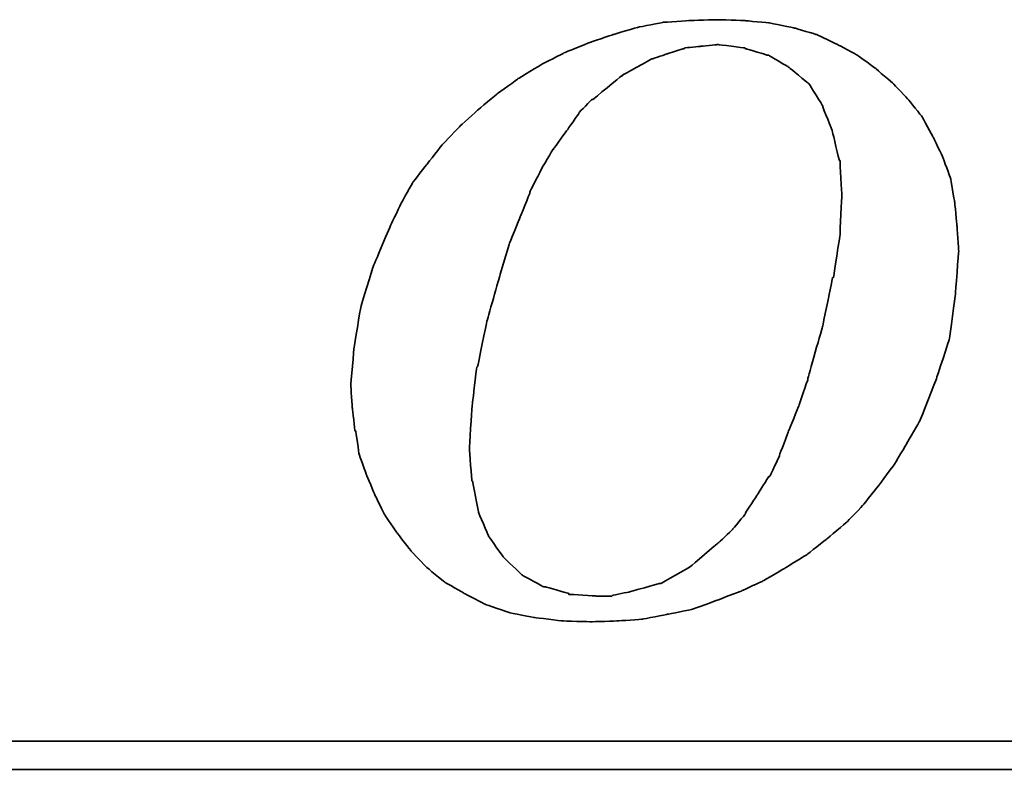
# Model space of a CAD drawing. Header units: millimetres. Extents: x 560 to 1081, y 594 to 775.
# Tile 33 of 50: x 944 to 956, y 646 to 656. Entities that reach past the tile are written whole.
import ezdxf

# ---------------------------------------------------------------- set-up
doc = ezdxf.new("R2010")
doc.units = ezdxf.units.MM
doc.layers.add('DIM', color=4, linetype='Continuous')
doc.layers.add('layer 1', color=7, linetype='Continuous')

# ---------------------------------------------------------------- blocks, each defined once
blk = doc.blocks.new('TBI MOTION logo(完整正式版)')
at = {"layer": 'layer 1', "color": 22, "lineweight": 35}
for points, knots in [([(-11.34375, -6.98375), (-11.34375, -6.98375), (-10.91375, -7.43875), (-10.91375, -7.43875), (-10.91375, -7.43875), (-10.91375, -7.43875), (-10.38625, -7.87125), (-10.38625, -7.87125), (-10.38625, -7.87125), (-10.38625, -7.87125), (-9.81125, -8.20375), (-9.81125, -8.20375), (-9.81125, -8.20375), (-9.81125, -8.20375), (-9.21125, -8.51875), (-9.21125, -8.51875), (-9.21125, -8.51875), (-9.21125, -8.51875), (-8.51625, -8.75875), (-8.51625, -8.75875), (-8.51625, -8.75875), (-8.51625, -8.75875), (-7.77125, -8.90375), (-7.77125, -8.90375), (-7.77125, -8.90375), (-7.77125, -8.90375), (-6.97875, -8.99875), (-6.97875, -8.99875), (-6.97875, -8.99875), (-6.97875, -8.99875), (-6.14125, -9.02375), (-6.14125, -9.02375), (-6.14125, -9.02375), (-6.14125, -9.02375), (-5.37125, -8.99875), (-5.37125, -8.99875), (-5.37125, -8.99875), (-5.37125, -8.99875), (-4.65375, -8.94875), (-4.65375, -8.94875), (-4.65375, -8.94875), (-4.65375, -8.94875), (-3.93375, -8.80625), (-3.93375, -8.80625), (-3.93375, -8.80625), (-3.93375, -8.80625), (-3.21375, -8.66375), (-3.21375, -8.66375), (-3.21375, -8.66375), (-3.21375, -8.66375), (-2.49375, -8.39875), (-2.49375, -8.39875), (-2.49375, -8.39875), (-2.49375, -8.39875), (-1.79875, -8.13375), (-1.79875, -8.13375), (-1.79875, -8.13375), (-1.79875, -8.13375), (-1.17375, -7.84375), (-1.17375, -7.84375), (-1.17375, -7.84375), (-1.17375, -7.84375), (-0.52375, -7.46375), (-0.52375, -7.46375), (-0.52375, -7.46375), (-0.52375, -7.46375), (0.10124, -7.07875), (0.10124, -7.07875), (0.10124, -7.07875), (0.10124, -7.07875), (0.67625, -6.62375), (0.67625, -6.62375), (0.67625, -6.62375), (0.67625, -6.62375), (1.24874, -6.14375), (1.24874, -6.14375), (1.24874, -6.14375), (1.24874, -6.14375), (1.72874, -5.64125), (1.72874, -5.64125), (1.72874, -5.64125), (1.72874, -5.64125), (2.18624, -5.06375), (2.18624, -5.06375), (2.18624, -5.06375), (2.18624, -5.06375), (2.61625, -4.48874), (2.61625, -4.48874), (2.61625, -4.48874), (2.61625, -4.48874), (3.00125, -3.83874), (3.00125, -3.83874), (3.00125, -3.83874), (3.00125, -3.83874), (3.36124, -3.21374), (3.36124, -3.21374), (3.36124, -3.21374), (3.36124, -3.21374), (3.84374, -1.99125), (3.84374, -1.99125), (3.84374, -1.99125), (3.84374, -1.99125), (4.22625, -0.81875), (4.22625, -0.81875), (4.22625, -0.81875), (4.22625, -0.81875), (4.39125, 0.45624), (4.39125, 0.45624), (4.39125, 0.45624), (4.39125, 0.45624), (4.48874, 1.70124), (4.48874, 1.70124), (4.48874, 1.70124), (4.48874, 1.70124), (4.43874, 2.44625), (4.43874, 2.44625), (4.43874, 2.44625), (4.43874, 2.44625), (4.36874, 3.14125), (4.36874, 3.14125), (4.36874, 3.14125), (4.36874, 3.14125), (4.25125, 3.81125), (4.25125, 3.81125), (4.25125, 3.81125), (4.25125, 3.81125), (4.03124, 4.41125), (4.03124, 4.41125), (4.03124, 4.41125), (4.03124, 4.41125), (3.74374, 5.01125), (3.74374, 5.01125), (3.74374, 5.01125), (3.74374, 5.01125), (3.43124, 5.58875), (3.43124, 5.58875), (3.43124, 5.58875), (3.43124, 5.58875), (3.02625, 6.09125), (3.02625, 6.09125), (3.02625, 6.09125), (3.02625, 6.09125), (2.59374, 6.54875), (2.59374, 6.54875), (2.59374, 6.54875), (2.59374, 6.54875), (2.09124, 6.98125), (2.09124, 6.98125), (2.09124, 6.98125), (2.09124, 6.98125), (1.56124, 7.36625), (1.56124, 7.36625), (1.56124, 7.36625), (1.56124, 7.36625), (0.98624, 7.67625), (0.98624, 7.67625), (0.98624, 7.67625), (0.98624, 7.67625), (0.38624, 7.96375), (0.38624, 7.96375), (0.38624, 7.96375), (0.38624, 7.96375), (-0.25875, 8.15625), (-0.25875, 8.15625), (-0.25875, 8.15625), (-0.25875, 8.15625), (-0.98125, 8.30125), (-0.98125, 8.30125), (-0.98125, 8.30125), (-0.98125, 8.30125), (-1.70124, 8.37125), (-1.70124, 8.37125), (-1.70124, 8.37125), (-1.70124, 8.37125), (-2.49375, 8.39624), (-2.49375, 8.39624), (-2.49375, 8.39624), (-2.49375, 8.39624), (-3.28625, 8.37125), (-3.28625, 8.37125), (-3.28625, 8.37125), (-3.28625, 8.37125), (-4.05125, 8.32125), (-4.05125, 8.32125), (-4.05125, 8.32125), (-4.05125, 8.32125), (-4.77375, 8.18125), (-4.77375, 8.18125), (-4.77375, 8.18125), (-4.77375, 8.18125), (-5.51625, 7.96375), (-5.51625, 7.96375), (-5.51625, 7.96375), (-5.51625, 7.96375), (-6.21125, 7.72625), (-6.21125, 7.72625), (-6.21125, 7.72625), (-6.21125, 7.72625), (-6.92875, 7.43625), (-6.92875, 7.43625), (-6.92875, 7.43625), (-6.92875, 7.43625), (-7.57875, 7.10125), (-7.57875, 7.10125), (-7.57875, 7.10125), (-7.57875, 7.10125), (-8.24875, 6.69125), (-8.24875, 6.69125), (-8.24875, 6.69125), (-8.24875, 6.69125), (-8.84875, 6.26125), (-8.84875, 6.26125), (-8.84875, 6.26125), (-8.84875, 6.26125), (-9.42625, 5.78125), (-9.42625, 5.78125), (-9.42625, 5.78125), (-9.42625, 5.78125), (-9.95375, 5.30125), (-9.95375, 5.30125), (-9.95375, 5.30125), (-9.95375, 5.30125), (-10.43375, 4.79624), (-10.43375, 4.79624), (-10.43375, 4.79624), (-10.43375, 4.79624), (-10.88875, 4.22125), (-10.88875, 4.22125), (-10.88875, 4.22125), (-10.88875, 4.22125), (-11.29875, 3.69375), (-11.29875, 3.69375), (-11.29875, 3.69375), (-11.29875, 3.69375), (-11.63375, 3.09125), (-11.63375, 3.09125), (-11.63375, 3.09125), (-11.63375, 3.09125), (-11.91875, 2.49625), (-11.91875, 2.49625), (-11.91875, 2.49625), (-11.91875, 2.49625), (-12.44875, 1.24625), (-12.44875, 1.24625), (-12.44875, 1.24625), (-12.44875, 1.24625), (-12.80875, 0.06874), (-12.80875, 0.06874), (-12.80875, 0.06874), (-12.80875, 0.06874), (-12.99875, -1.07875), (-12.99875, -1.07875), (-12.99875, -1.07875), (-12.99875, -1.07875), (-13.09375, -2.18375), (-13.09375, -2.18375), (-13.09375, -2.18375), (-13.09375, -2.18375), (-13.04875, -2.85375), (-13.04875, -2.85375), (-13.04875, -2.85375), (-13.04875, -2.85375), (-12.97375, -3.50375), (-12.97375, -3.50375), (-12.97375, -3.50375), (-12.97375, -3.50375), (-12.95375, -3.50375), (-12.95375, -3.50375), (-12.95375, -3.50375), (-12.95375, -3.50375), (-12.85375, -4.17375), (-12.85375, -4.17375), (-12.85375, -4.17375), (-12.85375, -4.17375), (-12.63875, -4.77624), (-12.63875, -4.77624), (-12.63875, -4.77624), (-12.63875, -4.77624), (-12.39875, -5.35125), (-12.39875, -5.35125), (-12.39875, -5.35125), (-12.39875, -5.35125), (-12.11375, -5.92875), (-12.11375, -5.92875), (-12.11375, -5.92875), (-12.11375, -5.92875), (-11.75375, -6.45375), (-11.75375, -6.45375), (-11.75375, -6.45375), (-11.75375, -6.45375), (-11.34375, -6.98375), (-11.34375, -6.98375)], [0, 0, 0, 0, 0.01369863, 0.01369863, 0.01369863, 0.01369864, 0.02739726, 0.02739726, 0.02739726, 0.02739727, 0.04109589, 0.04109589, 0.04109589, 0.0410959, 0.05479452, 0.05479452, 0.05479452, 0.05479453, 0.06849315, 0.06849315, 0.06849315, 0.06849316, 0.08219178, 0.08219178, 0.08219178, 0.08219179, 0.09589041, 0.09589041, 0.09589041, 0.09589042, 0.10958904, 0.10958904, 0.10958904, 0.10958905, 0.12328767, 0.12328767, 0.12328767, 0.12328768, 0.1369863, 0.1369863, 0.1369863, 0.13698631, 0.15068493, 0.15068493, 0.15068493, 0.15068494, 0.16438356, 0.16438356, 0.16438356, 0.16438357, 0.17808219, 0.17808219, 0.17808219, 0.1780822, 0.19178082, 0.19178082, 0.19178082, 0.19178083, 0.20547945, 0.20547945, 0.20547945, 0.20547946, 0.21917808, 0.21917808, 0.21917808, 0.21917809, 0.23287671, 0.23287671, 0.23287671, 0.23287672, 0.24657534, 0.24657534, 0.24657534, 0.24657535, 0.26027397, 0.26027397, 0.26027397, 0.26027398, 0.2739726, 0.2739726, 0.2739726, 0.27397261, 0.28767123, 0.28767123, 0.28767123, 0.28767124, 0.30136986, 0.30136986, 0.30136986, 0.30136987, 0.31506849, 0.31506849, 0.31506849, 0.3150685, 0.32876712, 0.32876712, 0.32876712, 0.32876713, 0.34246575, 0.34246575, 0.34246575, 0.34246576, 0.35616438, 0.35616438, 0.35616438, 0.35616439, 0.36986301, 0.36986301, 0.36986301, 0.36986302, 0.38356164, 0.38356164, 0.38356164, 0.38356165, 0.39726027, 0.39726027, 0.39726027, 0.39726028, 0.4109589, 0.4109589, 0.4109589, 0.41095891, 0.42465753, 0.42465753, 0.42465753, 0.42465754, 0.43835616, 0.43835616, 0.43835616, 0.43835617, 0.45205479, 0.45205479, 0.45205479, 0.4520548, 0.46575342, 0.46575342, 0.46575342, 0.46575343, 0.47945205, 0.47945205, 0.47945205, 0.47945206, 0.49315068, 0.49315068, 0.49315068, 0.49315069, 0.50684932, 0.50684932, 0.50684932, 0.50684933, 0.52054795, 0.52054795, 0.52054795, 0.52054796, 0.53424658, 0.53424658, 0.53424658, 0.53424659, 0.54794521, 0.54794521, 0.54794521, 0.54794522, 0.56164384, 0.56164384, 0.56164384, 0.56164385, 0.57534247, 0.57534247, 0.57534247, 0.57534248, 0.5890411, 0.5890411, 0.5890411, 0.58904111, 0.60273973, 0.60273973, 0.60273973, 0.60273974, 0.61643836, 0.61643836, 0.61643836, 0.61643837, 0.63013699, 0.63013699, 0.63013699, 0.630137, 0.64383562, 0.64383562, 0.64383562, 0.64383563, 0.65753425, 0.65753425, 0.65753425, 0.65753426, 0.67123288, 0.67123288, 0.67123288, 0.67123289, 0.68493151, 0.68493151, 0.68493151, 0.68493152, 0.69863014, 0.69863014, 0.69863014, 0.69863015, 0.71232877, 0.71232877, 0.71232877, 0.71232878, 0.7260274, 0.7260274, 0.7260274, 0.72602741, 0.73972603, 0.73972603, 0.73972603, 0.73972604, 0.75342466, 0.75342466, 0.75342466, 0.75342467, 0.76712329, 0.76712329, 0.76712329, 0.7671233, 0.78082192, 0.78082192, 0.78082192, 0.78082193, 0.79452055, 0.79452055, 0.79452055, 0.79452056, 0.80821918, 0.80821918, 0.80821918, 0.80821919, 0.82191781, 0.82191781, 0.82191781, 0.82191782, 0.83561644, 0.83561644, 0.83561644, 0.83561645, 0.84931507, 0.84931507, 0.84931507, 0.84931508, 0.8630137, 0.8630137, 0.8630137, 0.86301371, 0.87671233, 0.87671233, 0.87671233, 0.87671234, 0.89041096, 0.89041096, 0.89041096, 0.89041097, 0.90410959, 0.90410959, 0.90410959, 0.9041096, 0.91780822, 0.91780822, 0.91780822, 0.91780823, 0.93150685, 0.93150685, 0.93150685, 0.93150686, 0.94520548, 0.94520548, 0.94520548, 0.94520549, 0.95890411, 0.95890411, 0.95890411, 0.95890412, 0.97260274, 0.97260274, 0.97260274, 0.97260275, 0.98630137, 0.98630137, 0.98630137, 0.98630138, 1, 1, 1, 1]), ([(-8.77875, 1.03124), (-8.77875, 1.03124), (-8.51625, 1.89625), (-8.51625, 1.89625), (-8.51625, 1.89625), (-8.51625, 1.89625), (-8.20375, 2.66375), (-8.20375, 2.66375), (-8.20375, 2.66375), (-8.20375, 2.66375), (-7.91625, 3.38125), (-7.91625, 3.38125), (-7.91625, 3.38125), (-7.91625, 3.38125), (-7.91625, 3.40624), (-7.91625, 3.40624), (-7.91625, 3.40624), (-7.91625, 3.40624), (-7.57875, 4.07624), (-7.57875, 4.07624), (-7.57875, 4.07624), (-7.57875, 4.07624), (-7.24375, 4.65125), (-7.24375, 4.65125), (-7.24375, 4.65125), (-7.24375, 4.65125), (-7.21875, 4.65125), (-7.21875, 4.65125), (-7.21875, 4.65125), (-7.21875, 4.65125), (-7.21875, 4.67624), (-7.21875, 4.67624), (-7.21875, 4.67624), (-7.21875, 4.67624), (-6.83625, 5.20375), (-6.83625, 5.20375), (-6.83625, 5.20375), (-6.83625, 5.20375), (-6.49875, 5.68625), (-6.49875, 5.68625), (-6.49875, 5.68625), (-6.49875, 5.68625), (-6.49875, 5.70625), (-6.49875, 5.70625), (-6.49875, 5.70625), (-6.49875, 5.70625), (-6.11625, 6.09125), (-6.11625, 6.09125), (-6.11625, 6.09125), (-6.11625, 6.09125), (-6.09125, 6.09125), (-6.09125, 6.09125), (-6.09125, 6.09125), (-6.09125, 6.09125), (-5.27375, 6.76625), (-5.27375, 6.76625), (-5.27375, 6.76625), (-5.27375, 6.76625), (-5.24875, 6.76625), (-5.24875, 6.76625), (-5.24875, 6.76625), (-5.24875, 6.76625), (-5.24875, 6.78625), (-5.24875, 6.78625), (-5.24875, 6.78625), (-5.24875, 6.78625), (-4.38875, 7.26624), (-4.38875, 7.26624), (-4.38875, 7.26624), (-4.38875, 7.26624), (-4.36125, 7.26624), (-4.36125, 7.26624), (-4.36125, 7.26624), (-4.36125, 7.26624), (-3.93375, 7.41125), (-3.93375, 7.41125), (-3.93375, 7.41125), (-3.93375, 7.41125), (-3.47375, 7.55625), (-3.47375, 7.55625), (-3.47375, 7.55625), (-3.47375, 7.55625), (-3.45375, 7.55625), (-3.45375, 7.55625), (-3.45375, 7.55625), (-3.45375, 7.55625), (-3.42875, 7.58124), (-3.42875, 7.58124), (-3.42875, 7.58124), (-3.42875, 7.58124), (-2.97375, 7.62625), (-2.97375, 7.62625), (-2.97375, 7.62625), (-2.97375, 7.62625), (-2.49375, 7.67625), (-2.49375, 7.67625), (-2.49375, 7.67625), (-2.49375, 7.67625), (-2.46875, 7.67625), (-2.46875, 7.67625), (-2.46875, 7.67625), (-2.46875, 7.67625), (-1.70124, 7.58124), (-1.70124, 7.58124), (-1.70124, 7.58124), (-1.70124, 7.58124), (-1.67875, 7.55625), (-1.67875, 7.55625), (-1.67875, 7.55625), (-1.67875, 7.55625), (-1.65375, 7.55625), (-1.65375, 7.55625), (-1.65375, 7.55625), (-1.65375, 7.55625), (-1.03125, 7.36625), (-1.03125, 7.36625), (-1.03125, 7.36625), (-1.03125, 7.36625), (-1.00625, 7.36625), (-1.00625, 7.36625), (-1.00625, 7.36625), (-1.00625, 7.36625), (-0.43124, 7.02624), (-0.43124, 7.02624), (-0.43124, 7.02624), (-0.43124, 7.02624), (-0.40625, 7.00624), (-0.40625, 7.00624), (-0.40625, 7.00624), (-0.40625, 7.00624), (0.12124, 6.57124), (0.12124, 6.57124), (0.12124, 6.57124), (0.12124, 6.57124), (0.14624, 6.54875), (0.14624, 6.54875), (0.14624, 6.54875), (0.14624, 6.54875), (0.17124, 6.52375), (0.17124, 6.52375), (0.17124, 6.52375), (0.17124, 6.52375), (0.55625, 5.89875), (0.55625, 5.89875), (0.55625, 5.89875), (0.55625, 5.89875), (0.55625, 5.87625), (0.55625, 5.87625), (0.55625, 5.87625), (0.55625, 5.87625), (0.84124, 5.15625), (0.84124, 5.15625), (0.84124, 5.15625), (0.84124, 5.15625), (0.84124, 5.13125), (0.84124, 5.13125), (0.84124, 5.13125), (0.84124, 5.13125), (1.03624, 4.31875), (1.03624, 4.31875), (1.03624, 4.31875), (1.03624, 4.31875), (1.05624, 4.31875), (1.05624, 4.31875), (1.05624, 4.31875), (1.05624, 4.31875), (1.05624, 4.29125), (1.05624, 4.29125), (1.05624, 4.29125), (1.05624, 4.29125), (1.10625, 3.33125), (1.10625, 3.33125), (1.10625, 3.33125), (1.10625, 3.33125), (1.10625, 3.30875), (1.10625, 3.30875), (1.10625, 3.30875), (1.10625, 3.30875), (1.05624, 2.20624), (1.05624, 2.20624), (1.05624, 2.20624), (1.05624, 2.20624), (1.05624, 2.18124), (1.05624, 2.18124), (1.05624, 2.18124), (1.05624, 2.18124), (0.86624, 0.93624), (0.86624, 0.93624), (0.86624, 0.93624), (0.86624, 0.93624), (0.84124, 0.93624), (0.84124, 0.93624), (0.84124, 0.93624), (0.84124, 0.93624), (0.55625, -0.45874), (0.55625, -0.45874), (0.55625, -0.45874), (0.55625, -0.45874), (0.12124, -1.99125), (0.12124, -1.99125), (0.12124, -1.99125), (0.12124, -1.99125), (0.12124, -2.01874), (0.12124, -2.01874), (0.12124, -2.01874), (0.12124, -2.01874), (-0.13874, -2.78375), (-0.13874, -2.78375), (-0.13874, -2.78375), (-0.13874, -2.78375), (-0.43124, -3.50375), (-0.43124, -3.50375), (-0.43124, -3.50375), (-0.43124, -3.50375), (-0.69375, -4.19875), (-0.69375, -4.19875), (-0.69375, -4.19875), (-0.69375, -4.19875), (-0.69375, -4.22375), (-0.69375, -4.22375), (-0.69375, -4.22375), (-0.69375, -4.22375), (-0.98125, -4.82374), (-0.98125, -4.82374), (-0.98125, -4.82374), (-0.98125, -4.82374), (-1.00625, -4.82374), (-1.00625, -4.82374), (-1.00625, -4.82374), (-1.00625, -4.82374), (-1.33875, -5.35125), (-1.33875, -5.35125), (-1.33875, -5.35125), (-1.33875, -5.35125), (-1.67875, -5.87875), (-1.67875, -5.87875), (-1.67875, -5.87875), (-1.67875, -5.87875), (-1.67875, -5.90375), (-1.67875, -5.90375), (-1.67875, -5.90375), (-1.67875, -5.90375), (-2.05875, -6.35875), (-2.05875, -6.35875), (-2.05875, -6.35875), (-2.05875, -6.35875), (-2.08375, -6.38375), (-2.08375, -6.38375), (-2.08375, -6.38375), (-2.08375, -6.38375), (-2.46875, -6.74375), (-2.46875, -6.74375), (-2.46875, -6.74375), (-2.46875, -6.74375), (-3.25875, -7.41625), (-3.25875, -7.41625), (-3.25875, -7.41625), (-3.25875, -7.41625), (-3.28625, -7.43875), (-3.28625, -7.43875), (-3.28625, -7.43875), (-3.28625, -7.43875), (-4.12375, -7.91875), (-4.12375, -7.91875), (-4.12375, -7.91875), (-4.12375, -7.91875), (-4.14875, -7.91875), (-4.14875, -7.91875), (-4.14875, -7.91875), (-4.14875, -7.91875), (-4.17125, -7.91875), (-4.17125, -7.91875), (-4.17125, -7.91875), (-4.17125, -7.91875), (-5.03375, -8.15875), (-5.03375, -8.15875), (-5.03375, -8.15875), (-5.03375, -8.15875), (-5.51625, -8.25625), (-5.51625, -8.25625), (-5.51625, -8.25625), (-5.51625, -8.25625), (-5.54125, -8.27875), (-5.54125, -8.27875), (-5.54125, -8.27875), (-5.54125, -8.27875), (-5.56375, -8.27875), (-5.56375, -8.27875), (-5.56375, -8.27875), (-5.56375, -8.27875), (-5.99625, -8.27875), (-5.99625, -8.27875), (-5.99625, -8.27875), (-5.99625, -8.27875), (-6.76375, -8.23125), (-6.76375, -8.23125), (-6.76375, -8.23125), (-6.76375, -8.23125), (-6.78875, -8.23125), (-6.78875, -8.23125), (-6.78875, -8.23125), (-6.78875, -8.23125), (-6.78875, -8.20375), (-6.78875, -8.20375), (-6.78875, -8.20375), (-6.78875, -8.20375), (-7.45875, -8.01375), (-7.45875, -8.01375), (-7.45875, -8.01375), (-7.45875, -8.01375), (-7.48375, -8.01375), (-7.48375, -8.01375), (-7.48375, -8.01375), (-7.48375, -8.01375), (-7.50875, -8.01375), (-7.50875, -8.01375), (-7.50875, -8.01375), (-7.50875, -8.01375), (-8.13125, -7.67875), (-8.13125, -7.67875), (-8.13125, -7.67875), (-8.13125, -7.67875), (-8.15625, -7.65375), (-8.15625, -7.65375), (-8.15625, -7.65375), (-8.15625, -7.65375), (-8.65875, -7.17375), (-8.65875, -7.17375), (-8.65875, -7.17375), (-8.65875, -7.17375), (-8.68375, -7.14875), (-8.68375, -7.14875), (-8.68375, -7.14875), (-8.68375, -7.14875), (-9.08875, -6.57375), (-9.08875, -6.57375), (-9.08875, -6.57375), (-9.08875, -6.57375), (-9.11375, -6.54875), (-9.11375, -6.54875), (-9.11375, -6.54875), (-9.11375, -6.54875), (-9.11375, -6.52875), (-9.11375, -6.52875), (-9.11375, -6.52875), (-9.11375, -6.52875), (-9.40375, -5.85375), (-9.40375, -5.85375), (-9.40375, -5.85375), (-9.40375, -5.85375), (-9.40375, -5.82875), (-9.40375, -5.82875), (-9.40375, -5.82875), (-9.40375, -5.82875), (-9.56875, -4.96875), (-9.56875, -4.96875), (-9.56875, -4.96875), (-9.56875, -4.96875), (-9.59375, -4.94375), (-9.59375, -4.94375), (-9.59375, -4.94375), (-9.59375, -4.94375), (-9.66375, -4.03375), (-9.66375, -4.03375), (-9.66375, -4.03375), (-9.66375, -4.03375), (-9.66375, -4.00875), (-9.66375, -4.00875), (-9.66375, -4.00875), (-9.66375, -4.00875), (-9.59375, -2.85375), (-9.59375, -2.85375), (-9.59375, -2.85375), (-9.59375, -2.85375), (-9.45125, -1.65875), (-9.45125, -1.65875), (-9.45125, -1.65875), (-9.45125, -1.65875), (-9.42625, -1.63375), (-9.42625, -1.63375), (-9.42625, -1.63375), (-9.42625, -1.63375), (-9.16125, -0.33875), (-9.16125, -0.33875), (-9.16125, -0.33875), (-9.16125, -0.33875), (-8.77875, 1.00624), (-8.77875, 1.00624), (-8.77875, 1.00624), (-8.77875, 1.00624), (-8.77875, 1.03124), (-8.77875, 1.03124)], [0, 0, 0, 0, 0.01020408, 0.01020408, 0.01020408, 0.01020409, 0.02040816, 0.02040816, 0.02040816, 0.02040817, 0.03061224, 0.03061224, 0.03061224, 0.03061225, 0.04081633, 0.04081633, 0.04081633, 0.04081634, 0.05102041, 0.05102041, 0.05102041, 0.05102042, 0.06122449, 0.06122449, 0.06122449, 0.0612245, 0.07142857, 0.07142857, 0.07142857, 0.07142858, 0.08163265, 0.08163265, 0.08163265, 0.08163266, 0.09183673, 0.09183673, 0.09183673, 0.09183674, 0.10204082, 0.10204082, 0.10204082, 0.10204083, 0.1122449, 0.1122449, 0.1122449, 0.11224491, 0.12244898, 0.12244898, 0.12244898, 0.12244899, 0.13265306, 0.13265306, 0.13265306, 0.13265307, 0.14285714, 0.14285714, 0.14285714, 0.14285715, 0.15306122, 0.15306122, 0.15306122, 0.15306123, 0.16326531, 0.16326531, 0.16326531, 0.16326532, 0.17346939, 0.17346939, 0.17346939, 0.1734694, 0.18367347, 0.18367347, 0.18367347, 0.18367348, 0.19387755, 0.19387755, 0.19387755, 0.19387756, 0.20408163, 0.20408163, 0.20408163, 0.20408164, 0.21428571, 0.21428571, 0.21428571, 0.21428572, 0.2244898, 0.2244898, 0.2244898, 0.22448981, 0.23469388, 0.23469388, 0.23469388, 0.23469389, 0.24489796, 0.24489796, 0.24489796, 0.24489797, 0.25510204, 0.25510204, 0.25510204, 0.25510205, 0.26530612, 0.26530612, 0.26530612, 0.26530613, 0.2755102, 0.2755102, 0.2755102, 0.27551021, 0.28571429, 0.28571429, 0.28571429, 0.2857143, 0.29591837, 0.29591837, 0.29591837, 0.29591838, 0.30612245, 0.30612245, 0.30612245, 0.30612246, 0.31632653, 0.31632653, 0.31632653, 0.31632654, 0.32653061, 0.32653061, 0.32653061, 0.32653062, 0.33673469, 0.33673469, 0.33673469, 0.3367347, 0.34693878, 0.34693878, 0.34693878, 0.34693879, 0.35714286, 0.35714286, 0.35714286, 0.35714287, 0.36734694, 0.36734694, 0.36734694, 0.36734695, 0.37755102, 0.37755102, 0.37755102, 0.37755103, 0.3877551, 0.3877551, 0.3877551, 0.38775511, 0.39795918, 0.39795918, 0.39795918, 0.39795919, 0.40816327, 0.40816327, 0.40816327, 0.40816328, 0.41836735, 0.41836735, 0.41836735, 0.41836736, 0.42857143, 0.42857143, 0.42857143, 0.42857144, 0.43877551, 0.43877551, 0.43877551, 0.43877552, 0.44897959, 0.44897959, 0.44897959, 0.4489796, 0.45918367, 0.45918367, 0.45918367, 0.45918368, 0.46938776, 0.46938776, 0.46938776, 0.46938777, 0.47959184, 0.47959184, 0.47959184, 0.47959185, 0.48979592, 0.48979592, 0.48979592, 0.48979593, 0.5, 0.5, 0.5, 0.50000001, 0.51020408, 0.51020408, 0.51020408, 0.51020409, 0.52040816, 0.52040816, 0.52040816, 0.52040817, 0.53061224, 0.53061224, 0.53061224, 0.53061225, 0.54081633, 0.54081633, 0.54081633, 0.54081634, 0.55102041, 0.55102041, 0.55102041, 0.55102042, 0.56122449, 0.56122449, 0.56122449, 0.5612245, 0.57142857, 0.57142857, 0.57142857, 0.57142858, 0.58163265, 0.58163265, 0.58163265, 0.58163266, 0.59183673, 0.59183673, 0.59183673, 0.59183674, 0.60204082, 0.60204082, 0.60204082, 0.60204083, 0.6122449, 0.6122449, 0.6122449, 0.61224491, 0.62244898, 0.62244898, 0.62244898, 0.62244899, 0.63265306, 0.63265306, 0.63265306, 0.63265307, 0.64285714, 0.64285714, 0.64285714, 0.64285715, 0.65306122, 0.65306122, 0.65306122, 0.65306123, 0.66326531, 0.66326531, 0.66326531, 0.66326532, 0.67346939, 0.67346939, 0.67346939, 0.6734694, 0.68367347, 0.68367347, 0.68367347, 0.68367348, 0.69387755, 0.69387755, 0.69387755, 0.69387756, 0.70408163, 0.70408163, 0.70408163, 0.70408164, 0.71428571, 0.71428571, 0.71428571, 0.71428572, 0.7244898, 0.7244898, 0.7244898, 0.72448981, 0.73469388, 0.73469388, 0.73469388, 0.73469389, 0.74489796, 0.74489796, 0.74489796, 0.74489797, 0.75510204, 0.75510204, 0.75510204, 0.75510205, 0.76530612, 0.76530612, 0.76530612, 0.76530613, 0.7755102, 0.7755102, 0.7755102, 0.77551021, 0.78571429, 0.78571429, 0.78571429, 0.7857143, 0.79591837, 0.79591837, 0.79591837, 0.79591838, 0.80612245, 0.80612245, 0.80612245, 0.80612246, 0.81632653, 0.81632653, 0.81632653, 0.81632654, 0.82653061, 0.82653061, 0.82653061, 0.82653062, 0.83673469, 0.83673469, 0.83673469, 0.8367347, 0.84693878, 0.84693878, 0.84693878, 0.84693879, 0.85714286, 0.85714286, 0.85714286, 0.85714287, 0.86734694, 0.86734694, 0.86734694, 0.86734695, 0.87755102, 0.87755102, 0.87755102, 0.87755103, 0.8877551, 0.8877551, 0.8877551, 0.88775511, 0.89795918, 0.89795918, 0.89795918, 0.89795919, 0.90816327, 0.90816327, 0.90816327, 0.90816328, 0.91836735, 0.91836735, 0.91836735, 0.91836736, 0.92857143, 0.92857143, 0.92857143, 0.92857144, 0.93877551, 0.93877551, 0.93877551, 0.93877552, 0.94897959, 0.94897959, 0.94897959, 0.9489796, 0.95918367, 0.95918367, 0.95918367, 0.95918368, 0.96938776, 0.96938776, 0.96938776, 0.96938777, 0.97959184, 0.97959184, 0.97959184, 0.97959185, 0.98979592, 0.98979592, 0.98979592, 0.98979593, 1, 1, 1, 1]), ([(75.90875, -9.47875), (75.90875, -9.47875), (75.90875, -12.28625), (75.90875, -12.28625), (75.90875, -12.28625), (75.90875, -12.28625), (75.90875, -12.47875), (75.90875, -12.47875), (75.90875, -12.47875), (75.90875, -12.47875), (75.71625, -12.47875), (75.71625, -12.47875), (75.71625, -12.47875), (75.71625, -12.47875), (-88.32875, -12.47875), (-88.32875, -12.47875), (-88.32875, -12.47875), (-88.32875, -12.47875), (-88.32875, -13.29375), (-88.32875, -13.29375), (-88.32875, -13.29375), (-88.32875, -13.29375), (82.89125, -13.29375), (82.89125, -13.29375), (82.89125, -13.29375), (82.89125, -13.29375), (75.90875, -9.47875), (75.90875, -9.47875)], [0, 0, 0, 0, 0.14285714, 0.14285714, 0.14285714, 0.14285715, 0.28571429, 0.28571429, 0.28571429, 0.2857143, 0.42857143, 0.42857143, 0.42857143, 0.42857144, 0.57142857, 0.57142857, 0.57142857, 0.57142858, 0.71428571, 0.71428571, 0.71428571, 0.71428572, 0.85714286, 0.85714286, 0.85714286, 0.85714287, 1, 1, 1, 1])]:
    blk.add_open_spline(points, degree=3, knots=knots, dxfattribs=at)

msp = doc.modelspace()

# ---------------------------------------------------------------- block references
at = {"layer": 'DIM', "color": 7, "xscale": 0.4268962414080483, "yscale": 0.4268962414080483, "zscale": 0.4268962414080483}
msp.add_blockref('TBI MOTION logo(完整正式版)', (953.194, 652.05), dxfattribs=at)

doc.saveas('drawing.dxf')
